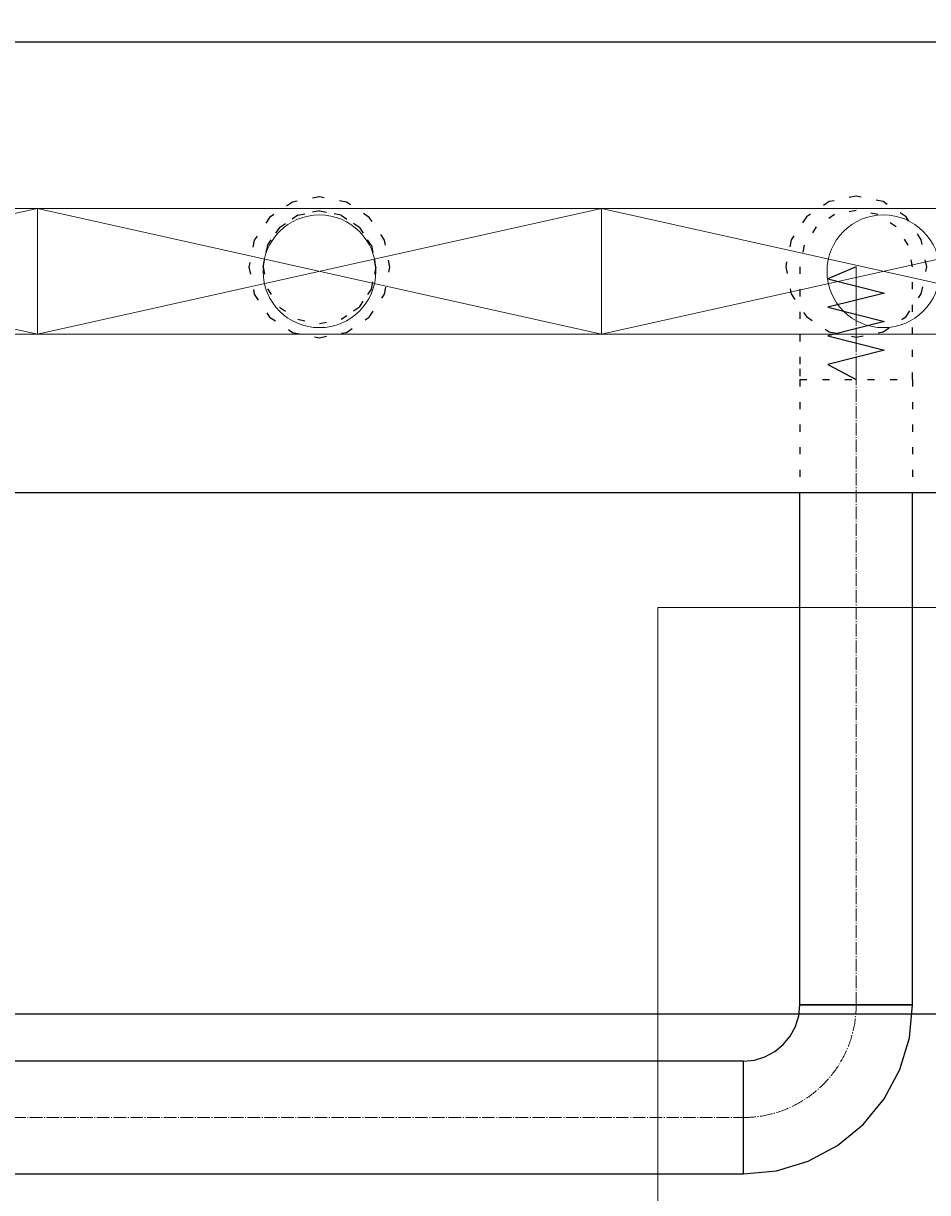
# Model space of a CAD drawing. Header units: centimetres. Extents: x -228435 to 46820, y -89367 to 152985.
# Tile 87 of 256: x -26065 to -24462, y 24362 to 26436. Entities that reach past the tile are written whole.
import ezdxf

# ---------------------------------------------------------------- set-up
doc = ezdxf.new("R2010")
doc.units = ezdxf.units.CM
doc.header["$LTSCALE"] = 50
doc.header["$PDMODE"] = 35
doc.header["$PDSIZE"] = 0.1
for name, pattern in [('CADVENT_CENTERLINE', [9.9, 7.4, -1, 0.5, -1]), ('CADVENT_HIDDEN', [0.8, 0.25, -0.55]), ('Kondygnacja  -0_5$0$HIDDEN', [9.525, 6.35, -3.175]), ('Kondygnacja  -0_5$0$HIDDEN2', [4.7625, 3.175, -1.5875])]:
    doc.linetypes.add(name, pattern=pattern)
doc.layers.get('0').update_dxf_attribs({"color": 8})
doc.layers.get('DEFPOINTS').update_dxf_attribs({"color": 8})
for name, color, linetype in [('01-103-Went PP_poziom-0_5$0$L_Nawiew', 250, 'Continuous'), ('bgde-nawiewEXP', 250, 'Continuous'), ('bgde-nawiewHIDDEN', 250, 'Continuous'), ('Kondygnacja  -0_5$0$ARCH_KONSTR_POWYŻEJ RZUTU', 8, 'Kondygnacja  -0_5$0$HIDDEN'), ('Kondygnacja  -0_5$0$ARCH_KONSTR_POWYŻEJ RZUTU_IST', 8, 'Kondygnacja  -0_5$0$HIDDEN2')]:
    doc.layers.add(name, color=color, linetype=linetype)
for name, color, linetype, lineweight in [('bgde-nawiewCEN', 7, 'Continuous', 13), ('bgde_nawiewnik', 11, 'Continuous', 5), ('Kondygnacja  -0_5$0$ARCH_INFO_WYMIARY', 8, 'Continuous', 9), ('SU Lampy kwadratowe  -05$0$ARCH_SUFITY_PODWIESZANE', 8, 'Continuous', 9)]:
    doc.layers.add(name, color=color, linetype=linetype, lineweight=lineweight)
doc.styles.add('Kondygnacja  -0_5$0$Romans', font='Romans.shx', dxfattribs={"width": 0.7})
doc.dimstyles.new('Kondygnacja  -0_5$0$Wymiary 1-100', dxfattribs={"dimtxt": 12, "dimasz": 10, "dimexe": 5, "dimexo": 0, "dimgap": 4, "dimtad": 1, "dimrnd": 0.5, "dimzin": 12, "dimdsep": 46, "dimtxsty": 'Kondygnacja  -0_5$0$Romans', "dimblk": 'Kondygnacja  -0_5$0$_Oblique', "dimcen": 10, "dimdle": 10, "dimclrt": 55, "dimazin": 0, "dimtfac": 1, "dimtmove": 1, "dimatfit": 3, "dimfxl": 8, "dimfxlon": 1, "dimtolj": 1, "dimtzin": 0, "dimarcsym": 0})

# ---------------------------------------------------------------- blocks, each defined once
blk = doc.blocks.new('SU Lampy kwadratowe  -05')
at = {"layer": 'SU Lampy kwadratowe  -05$0$ARCH_SUFITY_PODWIESZANE'}
blk.add_lwpolyline([(9620, 7040), (9800, 7040), (9800, 6860), (9620, 6860)], close=True, dxfattribs=at)
blk = doc.blocks.new('Kondygnacja  -0_5$0$konstrukcja istniejąca -0.5')
at = {"layer": 'Kondygnacja  -0_5$0$ARCH_KONSTR_POWYŻEJ RZUTU_IST', "ltscale": 10}
blk.add_lwpolyline([(8738, 6967.89), (9782, 6967.89)], dxfattribs=at)
blk = doc.blocks.new('Kondygnacja  -0_5$0$_Oblique')
at = {"color": 0, "linetype": 'ByBlock', "lineweight": -2}
blk.add_line((-0.5, -0.5), (0.5, 0.5), dxfattribs=at)
blk = doc.blocks.new('*D179')
at = {"layer": 'DEFPOINTS', "color": 0}
for p in [(-24020, 81900), (-25165.6, 12687.8), (-24020, 12492.9)]:
    blk.add_point(p, dxfattribs=at)
at = {"layer": 'Kondygnacja  -0_5$0$ARCH_INFO_WYMIARY', "color": 0, "lineweight": -2}
for p, q in [((-25175.6, 12492.9), (-24010, 12492.9)), ((-25165.6, 12500.9), (-25165.6, 12487.9)), ((-24020, 12500.9), (-24020, 12487.9))]:
    blk.add_line(p, q, dxfattribs=at)
at = {"layer": 'Kondygnacja  -0_5$0$ARCH_INFO_WYMIARY', "color": 0, "lineweight": -2, "xscale": 10, "yscale": 10, "zscale": 10, "rotation": 180}
blk.add_blockref('Kondygnacja  -0_5$0$_Oblique', (-25165.6, 12492.9), dxfattribs=at)
at = {"layer": 'Kondygnacja  -0_5$0$ARCH_INFO_WYMIARY', "color": 0, "lineweight": -2, "xscale": 10, "yscale": 10, "zscale": 10}
blk.add_blockref('Kondygnacja  -0_5$0$_Oblique', (-24020, 12492.9), dxfattribs=at)
at = {"layer": 'Kondygnacja  -0_5$0$ARCH_INFO_WYMIARY', "color": 55, "insert": (-24592.8, 12502.9), "char_height": 12, "attachment_point": 5, "style": 'Kondygnacja  -0_5$0$Romans'}
blk.add_mtext('\\A1;1145.5', dxfattribs=at)
blk = doc.blocks.new('*D212')
at = {"layer": 'DEFPOINTS', "color": 0}
for p in [(-30586.3, 81900), (-30681.1, 12489.5), (9064, 12489.5)]:
    blk.add_point(p, dxfattribs=at)
at = {"layer": 'Kondygnacja  -0_5$0$ARCH_INFO_WYMIARY', "color": 0, "lineweight": -2}
for p, q in [((-30681.1, 81910), (-30681.1, 12479.5)), ((-30673.1, 81900), (-30686.1, 81900)), ((-30673.1, 12489.5), (-30686.1, 12489.5))]:
    blk.add_line(p, q, dxfattribs=at)
at = {"layer": 'Kondygnacja  -0_5$0$ARCH_INFO_WYMIARY', "color": 0, "lineweight": -2, "xscale": 10, "yscale": 10, "zscale": 10}
for p, rotation in [((-30681.1, 81900), 90), ((-30681.1, 12489.5), 270)]:
    blk.add_blockref('Kondygnacja  -0_5$0$_Oblique', p, dxfattribs=dict(at, rotation=rotation))
at = {"layer": 'Kondygnacja  -0_5$0$ARCH_INFO_WYMIARY', "color": 55, "insert": (-30691.1, 47194.8), "char_height": 12, "attachment_point": 5, "rotation": 90, "style": 'Kondygnacja  -0_5$0$Romans'}
blk.add_mtext('\\A1;69410.5', dxfattribs=at)
blk = doc.blocks.new('*D218')
at = {"layer": 'DEFPOINTS', "color": 0}
for p in [(-29180, 78695), (-24020, 12369.5), (-24020, 12070.3)]:
    blk.add_point(p, dxfattribs=at)
at = {"layer": 'Kondygnacja  -0_5$0$ARCH_INFO_WYMIARY', "color": 0, "lineweight": -2}
for p, q in [((-29190, 12070.3), (-24010, 12070.3)), ((-29180, 12078.3), (-29180, 12065.3)), ((-24020, 12078.3), (-24020, 12065.3))]:
    blk.add_line(p, q, dxfattribs=at)
at = {"layer": 'Kondygnacja  -0_5$0$ARCH_INFO_WYMIARY', "color": 0, "lineweight": -2, "xscale": 10, "yscale": 10, "zscale": 10, "rotation": 180}
blk.add_blockref('Kondygnacja  -0_5$0$_Oblique', (-29180, 12070.3), dxfattribs=at)
at = {"layer": 'Kondygnacja  -0_5$0$ARCH_INFO_WYMIARY', "color": 0, "lineweight": -2, "xscale": 10, "yscale": 10, "zscale": 10}
blk.add_blockref('Kondygnacja  -0_5$0$_Oblique', (-24020, 12070.3), dxfattribs=at)
at = {"layer": 'Kondygnacja  -0_5$0$ARCH_INFO_WYMIARY', "color": 55, "insert": (-26600, 12080.3), "char_height": 12, "attachment_point": 5, "style": 'Kondygnacja  -0_5$0$Romans'}
blk.add_mtext('\\A1;5160', dxfattribs=at)
blk = doc.blocks.new('A$C066D7839')
at = {"layer": 'bgde_nawiewnik'}
for p, q in [((-50, -11.15), (-50, 11.15)), ((-50, 11.15), (50, 11.15)), ((-50, -11.15), (50, 11.15)), ((50, -11.15), (-50, 11.15)), ((50, 11.15), (50, -11.15)), ((50, -11.15), (-50, -11.15))]:
    blk.add_line(p, q, dxfattribs=at)
blk.add_circle((0, 0), 10, dxfattribs=at)

msp = doc.modelspace()

# ---------------------------------------------------------------- linework, layer by layer
at = {"layer": 'bgde-nawiewCEN', "linetype": 'CADVENT_CENTERLINE', "ltscale": 0.06}
for p, q in [((-24588.289, 26003.582), (-24588.289, 26004.056)), ((-24588.289, 26002.456), (-24588.289, 26003.582)), ((-24588.289, 26000.263), (-24588.289, 26002.456)), ((-24588.289, 25996.648), (-24588.289, 26000.263)), ((-24588.289, 25991.256), (-24588.289, 25996.648)), ((-24588.289, 25983.73), (-24588.289, 25991.256)), ((-24588.289, 25973.715), (-24588.289, 25983.73)), ((-24588.289, 25960.856), (-24588.289, 25973.715)), ((-24588.289, 25944.797), (-24588.289, 25960.856)), ((-24588.289, 25925.182), (-24588.289, 25944.797)), ((-24588.289, 25901.656), (-24588.289, 25925.182)), ((-24588.289, 25873.863), (-24588.289, 25901.656)), ((-24588.289, 25822.752), (-24588.289, 25873.863)), ((-24588.289, 25804.056), (-24588.289, 25822.752)), ((-24588.289, 24695.218), (-24588.289, 25804.056)), ((-27330.534, 24495.218), (-24788.289, 24495.218))]:
    msp.add_line(p, q, dxfattribs=at)
msp.add_arc((-24788.289, 24695.218), 200, 270, 0, dxfattribs=at)
at = {"layer": 'bgde-nawiewEXP', "linetype": 'Continuous'}
for points in [[(-40588.801, 26403.234), (10635.702, 26403.234), (10635.702, 25603.234), (-40588.801, 25603.234)], [(-24788.289, 24395.218), (-24729.762, 24400.982), (-24673.484, 24418.054), (-24621.618, 24445.777), (-24576.157, 24483.086), (-24538.848, 24528.547), (-24511.125, 24580.413), (-24494.053, 24636.691), (-24488.289, 24695.218), (-24688.289, 24695.218), (-24688.289, 25603.234)], [(-24788.289, 24395.218), (-24788.289, 24595.218), (-24768.78, 24597.14), (-24750.021, 24602.83), (-24732.732, 24612.071), (-24717.578, 24624.507), (-24705.142, 24639.661), (-24695.901, 24656.95), (-24690.21, 24675.709), (-24688.289, 24695.218), (-24488.289, 24695.218), (-24488.289, 25603.234)]]:
    msp.add_lwpolyline(points, dxfattribs=at)
msp.add_lwpolyline([(-27330.534, 24395.218), (-24788.289, 24395.218), (-24788.289, 24595.218), (-27330.534, 24595.218), (-27330.534, 24402.83)], close=True, dxfattribs=at)
at = {"layer": 'bgde-nawiewHIDDEN', "linetype": 'CADVENT_HIDDEN'}
for points in [[(-25665.003, 26003.234), (-25655.488, 25955.399), (-25628.391, 25914.846), (-25587.838, 25887.749), (-25540.003, 25878.234), (-25492.167, 25887.749), (-25451.614, 25914.846), (-25424.518, 25955.399), (-25415.003, 26003.234), (-25424.518, 26051.069), (-25451.614, 26091.622), (-25492.167, 26118.719), (-25540.003, 26128.234), (-25587.838, 26118.719), (-25628.391, 26091.622), (-25655.488, 26051.069)], [(-25665.003, 26003.234), (-25655.488, 25955.399), (-25628.391, 25914.846), (-25587.838, 25887.749), (-25540.003, 25878.234), (-25492.167, 25887.749), (-25451.614, 25914.846), (-25424.518, 25955.399), (-25415.003, 26003.234), (-25424.518, 26051.069), (-25451.614, 26091.622), (-25492.167, 26118.719), (-25540.003, 26128.234), (-25587.838, 26118.719), (-25628.391, 26091.622), (-25655.488, 26051.069)], [(-24713.289, 26004.056), (-24703.774, 25956.22), (-24676.677, 25915.667), (-24636.124, 25888.571), (-24588.289, 25879.056), (-24540.454, 25888.571), (-24499.901, 25915.667), (-24472.804, 25956.22), (-24463.289, 26004.056), (-24472.804, 26051.891), (-24499.901, 26092.444), (-24540.454, 26119.541), (-24588.289, 26129.056), (-24636.124, 26119.541), (-24676.677, 26092.444), (-24703.774, 26051.891)], [(-24713.289, 26004.056), (-24703.774, 25956.22), (-24676.677, 25915.667), (-24636.124, 25888.571), (-24588.289, 25879.056), (-24540.454, 25888.571), (-24499.901, 25915.667), (-24472.804, 25956.22), (-24463.289, 26004.056), (-24472.804, 26051.891), (-24499.901, 26092.444), (-24540.454, 26119.541), (-24588.289, 26129.056), (-24636.124, 26119.541), (-24676.677, 26092.444), (-24703.774, 26051.891)], [(-25640.003, 26003.234), (-25632.391, 25964.966), (-25610.713, 25932.523), (-25578.271, 25910.846), (-25540.003, 25903.234), (-25501.734, 25910.846), (-25469.292, 25932.523), (-25447.615, 25964.966), (-25440.003, 26003.234), (-25447.615, 26041.502), (-25469.292, 26073.945), (-25501.734, 26095.622), (-25540.003, 26103.234), (-25578.271, 26095.622), (-25610.713, 26073.945), (-25632.391, 26041.502)], [(-24688.289, 25804.056), (-24488.289, 25804.056), (-24488.289, 26004.056), (-24495.901, 26042.324), (-24517.578, 26074.767), (-24550.021, 26096.444), (-24588.289, 26104.056), (-24626.557, 26096.444), (-24659, 26074.767), (-24680.677, 26042.324), (-24688.289, 26004.056), (-24688.289, 25822.752)]]:
    msp.add_lwpolyline(points, close=True, dxfattribs=at)
for points in [[(-25640.003, 26003.234), (-25632.391, 26041.502), (-25610.713, 26073.945), (-25578.271, 26095.622), (-25540.003, 26103.234), (-25501.734, 26095.622), (-25469.292, 26073.945), (-25447.615, 26041.502), (-25440.003, 26003.234), (-25447.615, 25964.966), (-25469.292, 25932.523)], [(-25469.292, 26073.945), (-25501.734, 26095.622)], [(-25640.003, 26003.234), (-25632.391, 25964.966), (-25610.713, 25932.523), (-25578.271, 25910.846), (-25540.003, 25903.234), (-25501.734, 25910.846), (-25469.292, 25932.523)], [(-25469.292, 25932.523), (-25447.615, 25964.966)], [(-25469.292, 25932.523), (-25501.734, 25910.846)], [(-24688.289, 25804.056), (-24488.289, 25804.056), (-24488.289, 25603.234)], [(-24688.289, 25804.056), (-24688.289, 25603.234)]]:
    msp.add_lwpolyline(points, dxfattribs=at)
at = {"layer": 'bgde-nawiewHIDDEN'}
for points in [[(-25540.003, 26003.234), (-25540.003, 26003.234)], [(-24588.289, 26004.056), (-24638.289, 25982.758), (-24538.289, 25957.396), (-24638.289, 25932.176), (-24538.289, 25906.891), (-24638.289, 25881.356), (-24538.289, 25855.997), (-24638.289, 25830.538), (-24588.289, 25804.056)]]:
    msp.add_lwpolyline(points, dxfattribs=at)

# ---------------------------------------------------------------- block references
at = {"layer": '01-103-Went PP_poziom-0_5$0$L_Nawiew', "xscale": 10, "yscale": 10, "zscale": 10}
for p in [(-26540, 25996.041, -1152.817), (-25540, 25996.041, -1152.817), (-24540, 25996.041, -1152.817)]:
    msp.add_blockref('A$C066D7839', p, dxfattribs=at)
at = {"layer": 'Kondygnacja  -0_5$0$ARCH_KONSTR_POWYŻEJ RZUTU', "xscale": 10, "yscale": 10, "zscale": 10}
msp.add_blockref('Kondygnacja  -0_5$0$konstrukcja istniejąca -0.5', (-121140, -45000), dxfattribs=at)
at = {"layer": 'SU Lampy kwadratowe  -05$0$ARCH_SUFITY_PODWIESZANE', "xscale": 10, "yscale": 10, "zscale": 10}
msp.add_blockref('SU Lampy kwadratowe  -05', (-121140, -45000), dxfattribs=at)

# ---------------------------------------------------------------- dimensions: what is measured, and where the dimension line sits
at = {"layer": 'Kondygnacja  -0_5$0$ARCH_INFO_WYMIARY'}
dim = msp.add_linear_dim(base=(-30681.114, 12489.5), p1=(-30586.301, 81900), p2=(9064, 12489.5), angle=90, dimstyle='Kondygnacja  -0_5$0$Wymiary 1-100', dxfattribs=at)
dim.commit()
dim.dimension.update_dxf_attribs({"geometry": '*D212', "text_midpoint": (-30691.114, 47194.75)})
for base, p1, p2, picture, middle in [((-24020, 12492.917), (-25165.562, 12687.772), (-24020, 81900), '*D179', (-24592.781, 12502.917)), ((-24020, 12070.305), (-29180, 78695), (-24020, 12369.5), '*D218', (-26600, 12080.305))]:
    dim = msp.add_linear_dim(base=base, p1=p1, p2=p2, dimstyle='Kondygnacja  -0_5$0$Wymiary 1-100', dxfattribs=at)
    dim.commit()
    dim.dimension.update_dxf_attribs({"geometry": picture, "text_midpoint": middle})

doc.saveas('drawing.dxf')
